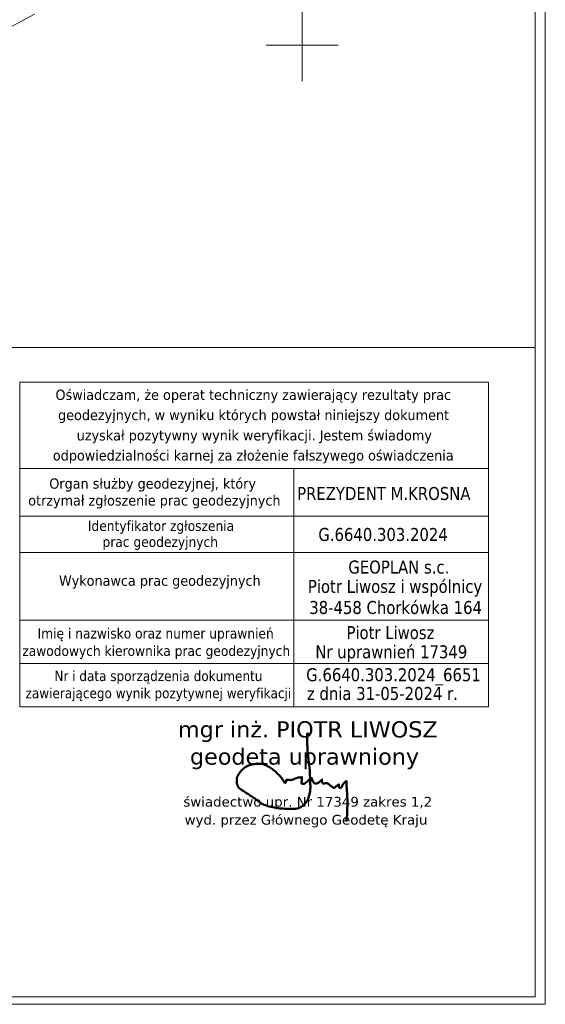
# Model space of a CAD drawing. Header units: metres. Extents: x 7555073 to 7555217, y 5506384 to 5506588.
# Tile 18 of 32: x 7555180 to 7555217, y 5506384 to 5506452. Entities that reach past the tile are written whole.
import ezdxf
from ezdxf.enums import TextEntityAlignment as Align

# ---------------------------------------------------------------- set-up
doc = ezdxf.new("R2010")
doc.units = ezdxf.units.M
doc.header["$LTSCALE"] = 2
doc.header["$MEASUREMENT"] = 0
doc.linetypes.add('1.0_0.5', pattern=[1.5, 1, -0.5])
for name, color, linetype in [('Pieczątka na wyrysie', 7, 'CONTINUOUS'), ('Prezentacja użytków', 7, 'CONTINUOUS'), ('Ramki i opis wydruku', 7, 'CONTINUOUS'), ('skarpa nieumocniona', 7, 'CONTINUOUS'), ('Wstawianie ramki sekcyjnej z opisem', 7, 'CONTINUOUS')]:
    doc.layers.add(name, color=color, linetype=linetype)
doc.styles.get("Standard").update_dxf_attribs({"font": 'verdana.ttf', "width": 0.75})

msp = doc.modelspace()

# ---------------------------------------------------------------- linework, layer by layer
at = {"layer": 'Pieczątka na wyrysie', "color": 7, "linetype": 'Continuous', "lineweight": 13, "flags": 128}
msp.add_lwpolyline([(7555131.16, 5506384.04), (7555216.16, 5506384.04), (7555216.16, 5506429.04), (7555131.16, 5506429.04)], close=True, dxfattribs=at)
for points in [[(7555215.66, 5506429.04), (7555216.16, 5506429.04), (7555216.16, 5506428.54)], [(7555216.16, 5506384.54), (7555216.16, 5506384.04), (7555215.66, 5506384.04)]]:
    msp.add_lwpolyline(points, dxfattribs=at)
at = {"layer": 'Pieczątka na wyrysie', "color": 1, "linetype": 'Continuous', "lineweight": 13, "flags": 128}
msp.add_lwpolyline([(7555180.43, 5506426.65), (7555212.93, 5506426.65), (7555212.93, 5506404.15), (7555180.43, 5506404.15)], close=True, dxfattribs=at)
for points in [[(7555180.43, 5506420.65), (7555212.93, 5506420.65)], [(7555199.43, 5506404.15), (7555199.43, 5506420.65)], [(7555180.43, 5506417.35), (7555212.93, 5506417.35)], [(7555180.43, 5506414.85), (7555212.93, 5506414.85)], [(7555180.43, 5506410.15), (7555212.93, 5506410.15)], [(7555180.43, 5506407.15), (7555212.93, 5506407.15)]]:
    msp.add_lwpolyline(points, dxfattribs=at)
at = {"layer": 'Pieczątka na wyrysie', "color": 5, "linetype": 'Continuous', "lineweight": 50, "flags": 128}
msp.add_lwpolyline([(7555200.492, 5506402.159), (7555200.371, 5506402.319), (7555200.346, 5506402.21), (7555200.343, 5506402.069), (7555200.346, 5506401.915), (7555200.349, 5506401.763), (7555200.349, 5506401.663), (7555200.348, 5506401.522), (7555200.358, 5506401.386), (7555200.358, 5506401.286), (7555200.374, 5506401.1), (7555200.386, 5506400.944), (7555200.405, 5506400.788), (7555200.417, 5506400.637), (7555200.436, 5506400.515), (7555200.442, 5506400.399), (7555200.475, 5506400.219), (7555200.488, 5506400.092), (7555200.508, 5506399.968), (7555200.518, 5506399.859), (7555200.523, 5506399.746), (7555200.528, 5506399.668), (7555200.53, 5506399.595), (7555200.533, 5506399.496), (7555200.541, 5506399.387), (7555200.55, 5506399.253), (7555200.563, 5506399.183), (7555200.563, 5506399.086), (7555200.563, 5506398.967), (7555200.561, 5506398.88), (7555200.563, 5506398.772), (7555200.567, 5506398.705), (7555200.57, 5506398.608), (7555200.567, 5506398.543), (7555200.564, 5506398.46), (7555200.556, 5506398.364), (7555200.55, 5506398.266), (7555200.53, 5506398.174), (7555200.509, 5506398.072), (7555200.495, 5506398.025), (7555200.472, 5506397.938), (7555200.442, 5506397.854), (7555200.406, 5506397.764), (7555200.364, 5506397.674), (7555200.318, 5506397.605), (7555200.269, 5506397.533), (7555200.208, 5506397.452), (7555200.168, 5506397.399), (7555200.128, 5506397.352), (7555200.071, 5506397.297), (7555200.005, 5506397.25), (7555199.928, 5506397.205), (7555199.869, 5506397.169), (7555199.799, 5506397.138), (7555199.736, 5506397.123), (7555199.646, 5506397.097), (7555199.567, 5506397.085), (7555199.469, 5506397.075), (7555199.382, 5506397.075), (7555199.281, 5506397.078), (7555199.186, 5506397.075), (7555199.086, 5506397.075), (7555198.996, 5506397.079), (7555198.917, 5506397.079), (7555198.794, 5506397.085), (7555198.686, 5506397.089), (7555198.578, 5506397.092), (7555198.462, 5506397.103), (7555198.341, 5506397.112), (7555198.189, 5506397.138), (7555198.085, 5506397.16), (7555197.969, 5506397.185), (7555197.844, 5506397.217), (7555197.697, 5506397.246), (7555197.608, 5506397.272), (7555197.499, 5506397.313), (7555197.356, 5506397.364), (7555197.262, 5506397.401), (7555197.185, 5506397.444), (7555197.105, 5506397.489), (7555197.007, 5506397.564), (7555196.948, 5506397.601), (7555196.874, 5506397.658), (7555196.799, 5506397.717), (7555196.709, 5506397.788), (7555196.636, 5506397.842), (7555196.575, 5506397.89), (7555196.5, 5506397.937), (7555196.424, 5506397.986), (7555196.361, 5506398.027), (7555196.297, 5506398.076), (7555196.242, 5506398.118), (7555196.138, 5506398.17), (7555196.037, 5506398.231), (7555195.986, 5506398.27), (7555195.915, 5506398.315), (7555195.823, 5506398.366), (7555195.762, 5506398.408), (7555195.713, 5506398.449), (7555195.665, 5506398.482), (7555195.617, 5506398.531), (7555195.572, 5506398.6), (7555195.538, 5506398.667), (7555195.496, 5506398.759), (7555195.478, 5506398.849), (7555195.465, 5506398.928), (7555195.462, 5506399.036), (7555195.462, 5506399.106), (7555195.468, 5506399.192), (7555195.496, 5506399.288), (7555195.529, 5506399.373), (7555195.573, 5506399.457), (7555195.628, 5506399.535), (7555195.677, 5506399.6), (7555195.753, 5506399.685), (7555195.808, 5506399.745), (7555195.864, 5506399.81), (7555195.923, 5506399.866), (7555195.994, 5506399.914), (7555196.058, 5506399.953), (7555196.135, 5506400.004), (7555196.191, 5506400.038), (7555196.252, 5506400.067), (7555196.32, 5506400.093), (7555196.419, 5506400.12), (7555196.509, 5506400.142), (7555196.608, 5506400.163), (7555196.68, 5506400.176), (7555196.782, 5506400.192), (7555196.883, 5506400.201), (7555196.974, 5506400.203), (7555197.059, 5506400.202), (7555197.129, 5506400.199), (7555197.191, 5506400.198), (7555197.264, 5506400.183), (7555197.322, 5506400.161), (7555197.413, 5506400.129), (7555197.491, 5506400.093), (7555197.562, 5506400.056), (7555197.646, 5506400.015), (7555197.727, 5506399.968), (7555197.8, 5506399.925), (7555197.88, 5506399.87), (7555197.937, 5506399.832), (7555197.993, 5506399.788), (7555198.088, 5506399.71), (7555198.147, 5506399.658), (7555198.203, 5506399.607), (7555198.273, 5506399.534), (7555198.317, 5506399.488), (7555198.371, 5506399.427), (7555198.419, 5506399.386), (7555198.471, 5506399.329), (7555198.521, 5506399.276), (7555198.565, 5506399.217), (7555198.602, 5506399.166), (7555198.635, 5506399.123), (7555198.66, 5506399.077), (7555198.691, 5506399.033), (7555198.722, 5506398.987), (7555198.746, 5506398.956), (7555198.771, 5506398.911), (7555198.8, 5506398.864), (7555198.933, 5506399.087), (7555198.984, 5506399.085), (7555199.079, 5506399.077), (7555199.178, 5506399.074), (7555199.234, 5506399.077), (7555199.312, 5506399.088), (7555199.377, 5506399.107), (7555199.429, 5506399.132), (7555199.481, 5506399.156), (7555199.547, 5506399.191), (7555199.625, 5506399.213), (7555199.692, 5506399.237), (7555199.739, 5506399.241), (7555199.787, 5506399.246), (7555199.818, 5506399.246), (7555199.843, 5506399.246), (7555199.922, 5506399.251), (7555199.955, 5506399.262), (7555199.973, 5506399.275), (7555199.987, 5506399.285), (7555199.984, 5506399.209), (7555199.978, 5506399.155), (7555199.971, 5506399.087), (7555199.968, 5506399.03), (7555199.957, 5506398.963), (7555199.955, 5506398.91), (7555199.962, 5506398.851), (7555199.976, 5506398.825), (7555199.999, 5506398.811), (7555200.031, 5506398.804), (7555200.054, 5506398.804), (7555200.118, 5506398.811), (7555200.192, 5506398.842), (7555200.228, 5506398.875), (7555200.289, 5506398.92), (7555200.36, 5506398.964), (7555200.395, 5506399.012), (7555200.438, 5506399.074), (7555200.5, 5506399.126), (7555200.535, 5506399.154), (7555200.589, 5506399.187), (7555200.655, 5506399.217), (7555200.666, 5506399.153), (7555200.683, 5506399.103), (7555200.708, 5506399.042), (7555200.734, 5506398.991), (7555200.764, 5506398.942), (7555200.802, 5506398.887), (7555200.86, 5506398.837), (7555200.91, 5506398.825), (7555200.956, 5506398.823), (7555201.002, 5506398.825), (7555201.036, 5506398.835), (7555201.07, 5506398.856), (7555201.112, 5506398.877), (7555201.151, 5506398.91), (7555201.195, 5506398.944), (7555201.234, 5506398.967), (7555201.267, 5506398.998), (7555201.308, 5506399.027), (7555201.341, 5506399.054), (7555201.362, 5506399.076), (7555201.373, 5506399.111), (7555201.37, 5506399.065), (7555201.369, 5506399.029), (7555201.369, 5506399.002), (7555201.37, 5506398.982), (7555201.394, 5506398.926), (7555201.412, 5506398.885), (7555201.44, 5506398.831), (7555201.456, 5506398.813), (7555201.501, 5506398.823), (7555201.537, 5506398.836), (7555201.575, 5506398.848), (7555201.615, 5506398.857), (7555201.634, 5506398.858), (7555201.691, 5506398.861), (7555201.73, 5506398.861), (7555201.769, 5506398.828), (7555201.797, 5506398.809), (7555201.852, 5506398.775), (7555201.904, 5506398.741), (7555201.951, 5506398.694), (7555201.982, 5506398.664), (7555202.029, 5506398.623), (7555202.119, 5506398.567), (7555202.151, 5506398.54), (7555202.173, 5506398.532), (7555202.199, 5506398.529), (7555202.239, 5506398.536), (7555202.27, 5506398.566), (7555202.309, 5506398.6), (7555202.34, 5506398.627), (7555202.367, 5506398.652), (7555202.404, 5506398.68), (7555202.435, 5506398.703), (7555202.47, 5506398.725), (7555202.516, 5506398.752), (7555202.548, 5506398.766), (7555202.544, 5506398.721), (7555202.539, 5506398.669), (7555202.541, 5506398.613), (7555202.557, 5506398.565), (7555202.568, 5506398.545), (7555202.6, 5506398.524), (7555202.652, 5506398.518), (7555202.69, 5506398.54), (7555202.709, 5506398.563), (7555202.741, 5506398.61), (7555202.777, 5506398.681), (7555202.802, 5506398.733), (7555202.823, 5506398.766), (7555202.853, 5506398.815), (7555202.877, 5506398.841), (7555202.908, 5506398.879), (7555202.93, 5506398.902), (7555202.972, 5506398.935), (7555203.001, 5506398.956), (7555203.031, 5506398.985), (7555203.061, 5506399.014), (7555203.063, 5506398.952), (7555203.067, 5506398.892), (7555203.07, 5506398.844), (7555203.071, 5506398.799), (7555203.076, 5506398.719), (7555203.08, 5506398.655), (7555203.082, 5506398.591), (7555203.085, 5506398.527), (7555203.095, 5506398.425), (7555203.102, 5506398.346), (7555203.105, 5506398.282), (7555203.11, 5506398.22), (7555203.117, 5506398.127), (7555203.119, 5506398.065), (7555203.124, 5506397.982), (7555203.127, 5506397.899), (7555203.13, 5506397.835), (7555203.132, 5506397.783), (7555203.13, 5506397.725), (7555203.132, 5506397.678), (7555203.133, 5506397.556), (7555203.135, 5506397.448), (7555203.135, 5506397.373), (7555203.133, 5506397.281), (7555203.129, 5506397.193), (7555203.129, 5506397.132), (7555203.127, 5506397.067), (7555203.125, 5506397.005), (7555203.125, 5506396.922), (7555203.122, 5506396.818), (7555203.12, 5506396.696), (7555203.112, 5506396.6), (7555203.103, 5506396.536), (7555203.091, 5506396.434), (7555203.079, 5506396.367), (7555203.069, 5506396.318), (7555203.056, 5506396.282), (7555203.04, 5506396.239), (7555203.025, 5506396.198)], dxfattribs=at)
at = {"layer": 'Prezentacja użytków', "color": 7, "linetype": 'Continuous', "lineweight": 18, "flags": 128}
for points in [[(7555216.16, 5506587.51), (7555216.16, 5506429.04)], [(7555131.16, 5506384.04), (7555131.16, 5506429.04), (7555216.16, 5506429.04)]]:
    msp.add_lwpolyline(points, dxfattribs=at)
at = {"layer": 'Ramki i opis wydruku', "color": 7, "linetype": 'Continuous', "lineweight": 13, "flags": 128}
for points in [[(7555073.36, 5506383.53), (7555216.86, 5506383.53), (7555216.86, 5506588.03), (7555073.36, 5506588.03)], [(7555216.16, 5506429.04), (7555131.16, 5506429.04), (7555131.16, 5506384.04), (7555074.05, 5506384.04), (7555074.05, 5506587.51), (7555216.16, 5506587.51)]]:
    msp.add_lwpolyline(points, close=True, dxfattribs=at)
at = {"layer": 'skarpa nieumocniona', "color": 7, "linetype": '1.0_0.5', "lineweight": 18, "flags": 128}
msp.add_lwpolyline([(7555099.5, 5506556.79), (7555106.07, 5506543.41), (7555105.2, 5506540.55), (7555104.96, 5506539.64), (7555106.82, 5506535.82), (7555111.04, 5506526.67), (7555117.19, 5506516.02), (7555123.81, 5506501.44), (7555138.09, 5506485.05), (7555148.91, 5506477.64), (7555157.02, 5506471.33), (7555168.37, 5506463.08), (7555176.2, 5506461.32), (7555186.76, 5506455.03), (7555176.28, 5506449.36), (7555175.42, 5506450.03), (7555164.19, 5506457.57), (7555162.21, 5506459.2), (7555158.63, 5506462.32), (7555158.37, 5506461.96), (7555149.03, 5506467.6), (7555149.89, 5506469.1), (7555133.68, 5506479.81), (7555133.55, 5506479.65), (7555133.32, 5506479.81), (7555132.62, 5506478.81), (7555122.86, 5506485.17), (7555116.17, 5506493.96), (7555118.98, 5506495.88), (7555116.56, 5506500.34), (7555115.87, 5506500.02), (7555110.72, 5506509.75), (7555110.54, 5506510.16), (7555109.82, 5506511.66), (7555114.37, 5506514.39), (7555110.34, 5506522.02), (7555105.9, 5506519.26), (7555103.77, 5506523.27), (7555096.03, 5506538.44), (7555090.24, 5506549.78), (7555087.72, 5506555.05), (7555086.08, 5506559.53), (7555084.89, 5506563.61), (7555084.6, 5506564.92), (7555085.81, 5506565.97), (7555086.18, 5506566.02), (7555093.86, 5506566.99)], close=True, dxfattribs=at)
msp.add_lwpolyline([(7555099.5, 5506556.79), (7555106.07, 5506543.41), (7555105.2, 5506540.55), (7555104.96, 5506539.64), (7555106.82, 5506535.82), (7555111.04, 5506526.67), (7555117.19, 5506516.02), (7555123.81, 5506501.44), (7555138.09, 5506485.05), (7555148.91, 5506477.64), (7555157.02, 5506471.33), (7555168.37, 5506463.08), (7555176.2, 5506461.32), (7555186.76, 5506455.03), (7555176.28, 5506449.36), (7555175.42, 5506450.03), (7555164.19, 5506457.57), (7555162.21, 5506459.2), (7555158.63, 5506462.32), (7555158.37, 5506461.96), (7555149.03, 5506467.6), (7555149.89, 5506469.1), (7555133.68, 5506479.81), (7555133.55, 5506479.65), (7555133.32, 5506479.81), (7555132.62, 5506478.81), (7555122.86, 5506485.17), (7555116.17, 5506493.96), (7555118.98, 5506495.88), (7555116.56, 5506500.34), (7555115.87, 5506500.02), (7555110.72, 5506509.75), (7555110.54, 5506510.16), (7555109.82, 5506511.66), (7555114.37, 5506514.39), (7555110.34, 5506522.02), (7555105.9, 5506519.26), (7555103.77, 5506523.27), (7555096.03, 5506538.44), (7555090.24, 5506549.78), (7555087.72, 5506555.05), (7555086.08, 5506559.53), (7555084.89, 5506563.61), (7555084.6, 5506564.92), (7555085.81, 5506565.97), (7555086.18, 5506566.02), (7555093.86, 5506566.99)], close=True, dxfattribs=at)
at = {"layer": 'Wstawianie ramki sekcyjnej z opisem', "color": 7, "linetype": 'Continuous', "lineweight": 13, "flags": 128}
for points in [[(7555200, 5506447.5), (7555200, 5506452.5)], [(7555197.5, 5506450), (7555202.5, 5506450)]]:
    msp.add_lwpolyline(points, dxfattribs=at)

# ---------------------------------------------------------------- texts
at = {"layer": 'Pieczątka na wyrysie', "color": 1, "linetype": 'Continuous', "lineweight": 18}
for s, width, p in [('Oświadczam, że operat techniczny zawierający rezultaty prac', 0.907, (7555196.61, 5506425.77)), ('geodezyjnych, w wyniku których powstał niniejszy dokument', 0.907, (7555196.63, 5506424.37)), ('uzyskał pozytywny wynik weryfikacji. Jestem świadomy', 0.907, (7555196.68, 5506422.96)), ('odpowiedzialności karnej za złożenie fałszywego oświadczenia', 0.907, (7555196.61, 5506421.57)), ('Organ służby geodezyjnej, który', 0.907, (7555189.63, 5506419.62)), ('otrzymał zgłoszenie prac geodezyjnych', 0.907, (7555189.75, 5506418.45)), ('Identyfikator zgłoszenia', 0.867, (7555190.21, 5506416.69)), ('prac geodezyjnych', 0.867, (7555190.16, 5506415.58)), ('Wykonawca prac geodezyjnych', 0.907, (7555190.13, 5506412.89))]:
    msp.add_text(s, height=0.713, dxfattribs=dict(at, width=width)).set_placement(p, align=Align.MIDDLE_CENTER)
at = {"layer": 'Pieczątka na wyrysie', "color": 1, "linetype": 'Continuous', "lineweight": 25, "width": 0.833}
msp.add_text('PREZYDENT M.KROSNA', height=0.9, dxfattribs=at).set_placement((7555205.66, 5506418.93), align=Align.MIDDLE_CENTER)
at = {"layer": 'Pieczątka na wyrysie', "color": 7, "linetype": 'Continuous', "lineweight": 25, "width": 0.833}
for s, p in [('G.6640.303.2024', (7555201.12, 5506416.09)), ('G.6640.303.2024_6651', (7555200.28, 5506406.37)), ('z dnia 31-05-2024 r.', (7555200.33, 5506405.07))]:
    msp.add_text(s, height=0.9, dxfattribs=at).set_placement(p, align=Align.MIDDLE_LEFT)
for s, p in [('GEOPLAN s.c.', (7555206.7, 5506413.38)), ('Piotr Liwosz i wspólnicy', (7555206.44, 5506412.04)), ('38-458 Chorkówka 164', (7555206.48, 5506410.58)), ('Piotr Liwosz', (7555206.12, 5506408.84)), ('Nr uprawnień 17349', (7555206.18, 5506407.51))]:
    msp.add_text(s, height=0.9, dxfattribs=at).set_placement(p, align=Align.CENTER)
at = {"layer": 'Pieczątka na wyrysie', "color": 1, "linetype": 'Continuous', "lineweight": 18}
for s, width, p in [('Imię i nazwisko oraz numer uprawnień', 0.867, (7555189.84, 5506408.88)), ('zawodowych kierownika prac geodezyjnych', 0.867, (7555189.88, 5506407.67)), ('Nr i data sporządzenia dokumentu', 0.853, (7555190.03, 5506405.93)), (' zawierającego wynik pozytywnej weryfikacji', 0.853, (7555189.9, 5506404.74))]:
    msp.add_text(s, height=0.713, dxfattribs=dict(at, width=width)).set_placement(p, align=Align.CENTER)
at = {"layer": 'Pieczątka na wyrysie', "color": 7, "linetype": 'Continuous', "lineweight": 50}
for s, p in [('mgr inż. PIOTR LIWOSZ', (7555191.39, 5506402.02)), ('geodeta uprawniony', (7555192.22, 5506400.14))]:
    msp.add_text(s, height=1.125, dxfattribs=at).set_placement(p)
at = {"layer": 'Pieczątka na wyrysie', "color": 7, "linetype": 'Continuous', "lineweight": 35}
for s, p in [('świadectwo upr. Nr 17349 zakres 1,2', (7555191.76, 5506397.23)), ('wyd. przez Głównego Geodetę Kraju', (7555191.85, 5506395.98))]:
    msp.add_text(s, height=0.675, dxfattribs=at).set_placement(p)

doc.saveas('drawing.dxf')
